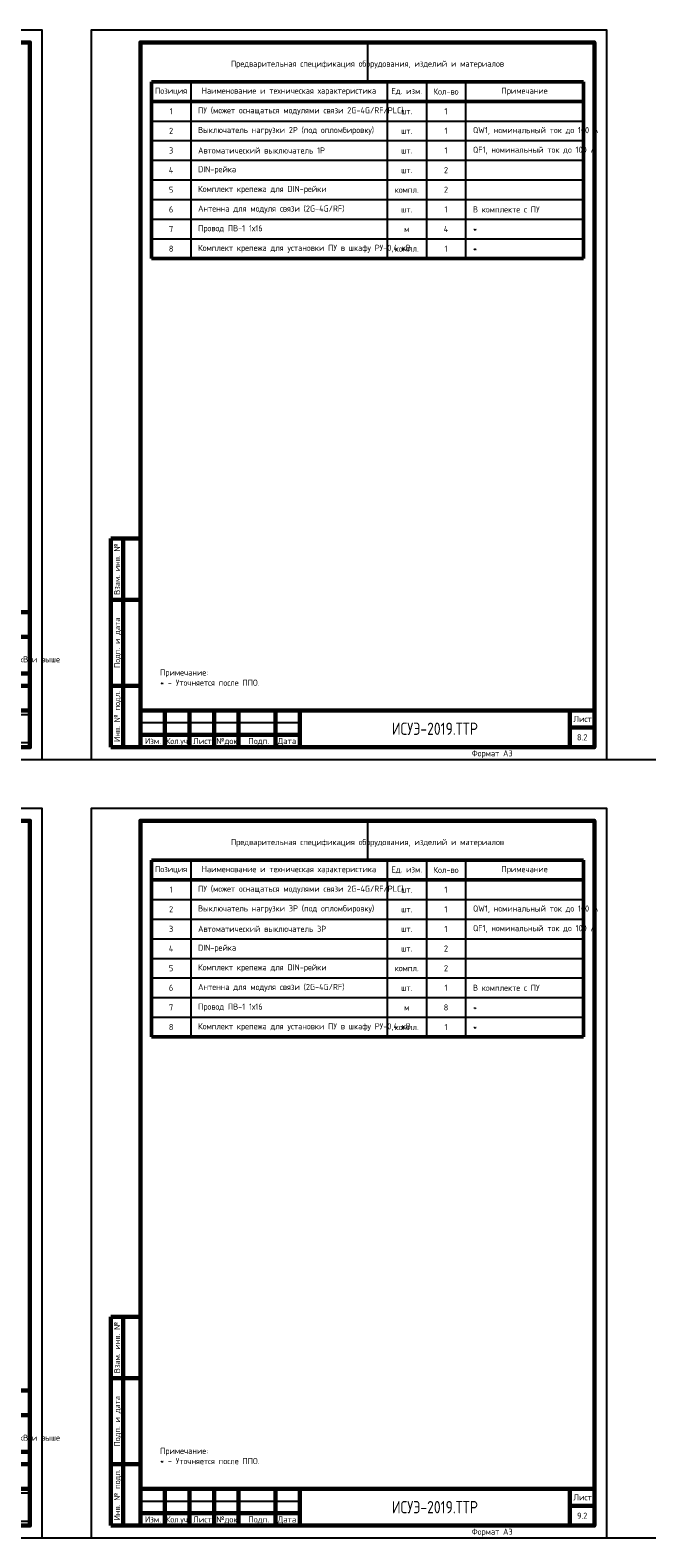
# Model space of a CAD drawing. Header units: millimetres. Extents: x -110 to 4101, y -10868 to 110.
# Tile 69 of 90: x 425 to 680, y -2843 to -2229. Entities that reach past the tile are written whole.
import ezdxf
from ezdxf.enums import TextEntityAlignment as Align

# ---------------------------------------------------------------- set-up
doc = ezdxf.new("R2010")
doc.units = ezdxf.units.MM
doc.layers.add('01.Вспомогательный_слой', color=1, linetype='Continuous', plot=False)
doc.layers.add('Формат', color=7, linetype='Continuous', lineweight=25)
doc.layers.add('Формат @ 1', color=7, linetype='Continuous', lineweight=25)
doc.styles.add('Формат', font='isocpeur.ttf')
doc.styles.add('ЭП', font='GOST.TTF')
picture_1 = doc.add_image_def('image3.png', size_in_pixel=(587, 136))

# ---------------------------------------------------------------- blocks, each defined once
blk = doc.blocks.new('*U75')
at = {"layer": 'Формат', "color": 7, "linetype": 'Continuous', "lineweight": 60}
for p, q in [((-205, 150), (-190, 150)), ((-205, 150), (-205, 85)), ((-200, 150), (-200, 85)), ((-200, 140), (-190, 140)), ((-200, 125), (-190, 125)), ((-200, 105), (-190, 105)), ((-205, 85), (-197, 85)), ((-202, 85), (-190, 85)), ((-202, 85), (-202, 0)), ((-197, 85), (-197, 0)), ((-202, 60), (-190, 60)), ((20, 55), (205, 55)), ((20, 55), (20, 0)), ((30, 55), (30, 30)), ((40, 55), (40, 0)), ((50, 55), (50, 30)), ((60, 55), (60, 0)), ((75, 55), (75, 0)), ((85, 55), (85, 0)), ((85, 45), (205, 45)), ((20, 35), (85, 35)), ((-202, 25), (-190, 25)), ((20, 30), (205, 30)), ((155, 30), (155, 0)), ((155, 25), (205, 25)), ((170, 30), (170, 15)), ((185, 30), (185, 15)), ((85, 15), (205, 15)), ((-202, 0), (-190, 0))]:
    blk.add_line(p, q, dxfattribs=at)
at = {"layer": 'Формат', "color": 7, "linetype": 'Continuous', "lineweight": 25}
for p, q in [((-195, 150), (-195, 85)), ((20, 50), (85, 50)), ((20, 45), (85, 45)), ((20, 40), (85, 40)), ((20, 25), (85, 25)), ((20, 20), (85, 20)), ((20, 15), (85, 15)), ((20, 10), (85, 10)), ((20, 5), (85, 5))]:
    blk.add_line(p, q, dxfattribs=at)
blk.add_lwpolyline([(-210, -5), (210, -5), (210, 292), (-210, 292)], close=True, dxfattribs=at)
at = {"layer": 'Формат', "color": 7, "linetype": 'Continuous', "lineweight": 60}
blk.add_lwpolyline([(-190, 0), (205, 0), (205, 287), (-190, 287)], close=True, dxfattribs=at)
at = {"layer": 'Формат', "color": 7, "linetype": 'Continuous', "lineweight": 25, "style": 'ЭП'}
blk.add_text('Согласовано', height=2.5, rotation=90, dxfattribs=at).set_placement((-202.5, 86), align=Align.MIDDLE_LEFT)
for s, p in [('Взам. инв. №', (-199.5, 72.5)), ('Подп. и дата', (-199.5, 42.5)), ('Инв. № подл.', (-199.5, 12.5))]:
    blk.add_text(s, height=2.5, rotation=90, dxfattribs=at).set_placement(p, align=Align.MIDDLE_CENTER)
for s, p in [('Изм.', (21.81, 31.25)), ('Кол.уч.', (30.38, 31.25)), ('Лист', (41.54, 31.25)), ('№док.', (50.89, 31.24)), ('Подп.', (63.99, 31.25)), ('Дата', (75.95, 31.25)), ('Стадия', (157.47, 26.25)), ('Лист', (173.99, 26.25)), ('Листов', (188.99, 26.25))]:
    blk.add_text(s, height=2.5, dxfattribs=at).set_placement(p)
at = {"layer": 'Формат', "color": 7, "linetype": 'Continuous', "lineweight": 25, "style": 'ЭП', "flags": 8}
for tag, p in [('СОГЛ_ФИО_1', (-197.5, 106)), ('СОГЛ_ФИО_2', (-192.5, 106)), ('СОГЛ_ДОЛЖ_1', (-197.5, 86)), ('СОГЛ_ДОЛЖ_2', (-192.5, 86))]:
    blk.add_attdef(tag, text='', height=2.5, rotation=90, dxfattribs=at).set_placement(p, align=Align.MIDDLE_LEFT)
for tag, height, p in [('ОБОЗНАЧЕНИЕ', 5, (145, 50)), ('ОБЪЕКТ', 2.5, (145, 37.5)), ('НАИМЕНОВАНИЕ', 2.5, (120, 22.5)), ('Стадия', 2.5, (162.5, 20)), ('Лист', 2.5, (177.5, 20)), ('Листов', 2.5, (195, 20)), ('НАИМ_ИЗОБРАЖЕНИЙ', 2.5, (120, 7.5))]:
    blk.add_attdef(tag, text='', height=height, dxfattribs=at).set_placement(p, align=Align.MIDDLE_CENTER)
for tag, p in [('изм.№', (21, 37.5)), ('изм.уч.', (31, 37.5)), ('изм.лист', (41, 37.5)), ('изм.№_док.', (50.5, 37.5)), ('изм_дата', (76, 37.5)), ('Должн_1', (21, 27.5)), ('ФИО_1', (41, 27.5)), ('дата_1', (76, 27.5)), ('ДОЛЖН_2', (21, 22.5)), ('Должн_3', (21, 17.5)), ('ФИО_2', (41, 22.5)), ('ФИО_3', (41, 17.5)), ('дата_2', (76, 22.5)), ('дата_3', (76, 17.5)), ('ДОЛЖН_4', (21, 12.5)), ('ФИО_4', (41, 12.5)), ('дата_4', (76, 12.5)), ('ДОЛЖН_5', (21, 7.5)), ('ФИО_5', (41, 7.5)), ('дата_5', (76, 7.5)), ('ДОЛЖН_6', (21, 2.5)), ('ФИО_6', (41, 2.5)), ('дата_6', (76, 2.5)), ('ФОРМ.ЛИСТА', (155, -2.5))]:
    blk.add_attdef(tag, text='', height=2.5, dxfattribs=at).set_placement(p, align=Align.MIDDLE_LEFT)
blk.add_attdef('N_ИНВ', text='', height=2.5, rotation=90, dxfattribs=at).set_placement((-193.5, 12.5), align=Align.MIDDLE_CENTER)
at = {"ltscale": 0.2}
image = blk.add_image(picture_1, insert=(155, 1.71), size_in_units=(50, 11.58), dxfattribs=at)
image.dxf.flags = 7
blk = doc.blocks.new('*T61')
at = {"color": 0, "linetype": 'ByBlock', "lineweight": 50, "ltscale": 0.2, "transparency": 16777216}
for p, q in [((0, 0), (176, 0)), ((0, 0), (0, -72)), ((176, 0), (176, -72)), ((0, -8), (176, -8)), ((0, -72), (176, -72))]:
    blk.add_line(p, q, dxfattribs=at)
at = {"color": 0, "linetype": 'ByBlock', "ltscale": 0.2, "transparency": 16777216}
for p, q in [((16, 0), (16, -72)), ((96, 0), (96, -72)), ((112, 0), (112, -72)), ((128, 0), (128, -72)), ((0, -16), (176, -16)), ((0, -24), (176, -24)), ((0, -32), (176, -32)), ((0, -40), (176, -40)), ((0, -48), (176, -48)), ((0, -56), (176, -56)), ((0, -64), (176, -64))]:
    blk.add_line(p, q, dxfattribs=at)
at = {"color": 0, "ltscale": 0.2, "transparency": 16777216, "char_height": 2.5, "style": 'ЭП'}
for s, insert, width, attachment_point in [('{\\fGOST type A|b1|i0|c204|p34;Позиция}', (8, -4), 10, 5), ('{\\fGOST type A|b1|i0|c204|p34;Наименование и техническая характеристика}', (56, -4), 74, 5), ('{\\fGOST type A|b1|i0|c204|p34;Ед. изм.}', (104, -4), 10, 5), ('{\\fGOST type A|b1|i0|c204|p34;Кол-во}', (120, -4), 10, 5), ('{\\fGOST type A|b1|i0|c204|p34;Примечание}', (152, -4), 42, 5), ('1', (8, -12), 10, 5), ('ПУ (может оснащаться модулями связи 2G-4G/RF/PLC)', (19, -12), 74, 4), ('шт.', (104, -12), 10, 5), ('1', (120, -12), 10, 5), ('2', (8, -20), 10, 5), ('Выключатель нагрузки 2P (под опломбировку)', (19, -20), 74, 4), ('QW1, номинальный ток до 100 А', (131, -20), 42, 4), ('шт.', (104, -20), 10, 5), ('1', (120, -20), 10, 5), ('QF1, номинальный ток до 100 А', (131, -28), 42, 4), ('3', (8, -28), 10, 5), ('{\\C256;Автоматический выключатель 1P}', (19, -28), 74, 4), ('шт.', (104, -28), 10, 5), ('1', (120, -28), 10, 5), ('4', (8, -36), 10, 5), ('DIN-рейка', (19, -36), 74, 4), ('шт.', (104, -36), 10, 5), ('2', (120, -36), 10, 5), ('5', (8, -44), 10, 5), ('Комплект крепежа для DIN-рейки', (19, -44), 74, 4), ('2', (120, -44), 10, 5), ('компл.', (104, -44), 10, 5), ('6', (8, -52), 10, 5), ('Антенна для модуля связи (2G-4G/RF)', (19, -52), 74, 4), ('шт.', (104, -52), 10, 5), ('1', (120, -52), 10, 5), ('В комплекте с ПУ', (131, -52), 42, 4), ('7', (8, -60), 10, 5), ('Провод ПВ-1 1х16', (19, -60), 74, 4), ('м', (104, -60), 10, 5), ('4', (120, -60), 10, 5), ('*', (131, -60), 42, 4), ('8', (8, -68), 10, 5), ('Комплект крепежа для установки ПУ в шкафу РУ-0,4 кВ', (19, -68), 74, 4), ('компл.', (104, -68), 10, 5), ('1', (120, -68), 10, 5), ('*', (131, -68), 42, 4)]:
    blk.add_mtext(s, dxfattribs=dict(at, insert=insert, width=width, attachment_point=attachment_point))
blk = doc.blocks.new('*U77')
at = {"layer": 'Формат', "color": 7, "linetype": 'Continuous', "lineweight": 60}
for p, q in [((8, 85), (20, 85)), ((8, 85), (8, 0)), ((13, 85), (13, 0)), ((8, 60), (20, 60)), ((8, 25), (20, 25)), ((20, 15), (205, 15)), ((20, 15), (20, 0)), ((30, 15), (30, 0)), ((40, 15), (40, 0)), ((50, 15), (50, 0)), ((60, 15), (60, 0)), ((75, 15), (75, 0)), ((85, 15), (85, 0)), ((195, 15), (195, 0)), ((195, 8), (205, 8)), ((8, 0), (20, 0)), ((20, 5), (85, 5))]:
    blk.add_line(p, q, dxfattribs=at)
at = {"layer": 'Формат', "color": 7, "linetype": 'Continuous', "lineweight": 25}
blk.add_line((20, 10), (85, 10), dxfattribs=at)
blk.add_lwpolyline([(0, -5), (210, -5), (210, 292), (0, 292)], close=True, dxfattribs=at)
at = {"layer": 'Формат', "color": 7, "linetype": 'Continuous', "lineweight": 60}
blk.add_lwpolyline([(20, 0), (205, 0), (205, 287), (20, 287)], close=True, dxfattribs=at)
at = {"layer": 'Формат', "color": 7, "linetype": 'Continuous', "lineweight": 25, "style": 'ЭП'}
for s, p in [('Взам. инв. №', (10.5, 72.5)), ('Подп. и дата', (10.5, 42.5)), ('Инв. № подл.', (10.5, 12.5))]:
    blk.add_text(s, height=2.5, rotation=90, dxfattribs=at).set_placement(p, align=Align.MIDDLE_CENTER)
at = {"layer": 'Формат', "color": 7, "linetype": 'Continuous', "lineweight": 25, "style": 'Формат'}
for s, p in [('Лист', (196.38, 10.25)), ('Изм.', (21.81, 1.25)), ('Лист', (41.54, 1.25)), ('№док.', (50.89, 1.25)), ('Подп.', (63.99, 1.25)), ('Дата', (75.95, 1.25))]:
    blk.add_text(s, height=2.5, dxfattribs=at).set_placement(p)
at = {"layer": 'Формат', "color": 7, "linetype": 'Continuous', "lineweight": 25, "style": 'Формат', "width": 0.9}
blk.add_text('Кол.уч.', height=2.5, dxfattribs=at).set_placement((30.38, 1.25))
at = {"layer": 'Формат', "color": 7, "linetype": 'Continuous', "lineweight": 25, "style": 'ЭП', "flags": 8}
blk.add_attdef('N_ИНВ', text='', height=2.5, rotation=90, dxfattribs=at).set_placement((16.5, 12.5), align=Align.MIDDLE_CENTER)
for tag, p in [('изм.№', (21, 7.5)), ('изм.уч.', (31, 7.5)), ('изм.лист', (41, 7.5)), ('изм.№_док.', (50.5, 7.5)), ('изм_дата', (76, 7.5)), ('ФОРМ.ЛИСТА', (155, -2.5))]:
    blk.add_attdef(tag, text='', height=2.5, dxfattribs=at).set_placement(p, align=Align.MIDDLE_LEFT)
for tag, height, p in [('ОБОЗНАЧЕНИЕ', 5, (140, 7.5)), ('Лист', 2.5, (200, 4))]:
    blk.add_attdef(tag, text='', height=height, dxfattribs=at).set_placement(p, align=Align.MIDDLE_CENTER)
blk = doc.blocks.new('*T62')
at = {"color": 0, "linetype": 'ByBlock', "lineweight": 50, "ltscale": 0.2, "transparency": 16777216}
for p, q in [((0, 0), (176, 0)), ((0, 0), (0, -72)), ((176, 0), (176, -72)), ((0, -8), (176, -8)), ((0, -72), (176, -72))]:
    blk.add_line(p, q, dxfattribs=at)
at = {"color": 0, "linetype": 'ByBlock', "ltscale": 0.2, "transparency": 16777216}
for p, q in [((16, 0), (16, -72)), ((96, 0), (96, -72)), ((112, 0), (112, -72)), ((128, 0), (128, -72)), ((0, -16), (176, -16)), ((0, -24), (176, -24)), ((0, -32), (176, -32)), ((0, -40), (176, -40)), ((0, -48), (176, -48)), ((0, -56), (176, -56)), ((0, -64), (176, -64))]:
    blk.add_line(p, q, dxfattribs=at)
at = {"color": 0, "ltscale": 0.2, "transparency": 16777216, "char_height": 2.5, "style": 'ЭП'}
for s, insert, width, attachment_point in [('{\\fGOST type A|b1|i0|c204|p34;Позиция}', (8, -4), 10, 5), ('{\\fGOST type A|b1|i0|c204|p34;Наименование и техническая характеристика}', (56, -4), 74, 5), ('{\\fGOST type A|b1|i0|c204|p34;Ед. изм.}', (104, -4), 10, 5), ('{\\fGOST type A|b1|i0|c204|p34;Кол-во}', (120, -4), 10, 5), ('{\\fGOST type A|b1|i0|c204|p34;Примечание}', (152, -4), 42, 5), ('1', (8, -12), 10, 5), ('ПУ (может оснащаться модулями связи 2G-4G/RF/PLC)', (19, -12), 74, 4), ('шт.', (104, -12), 10, 5), ('1', (120, -12), 10, 5), ('2', (8, -20), 10, 5), ('Выключатель нагрузки 3P (под опломбировку)', (19, -20), 74, 4), ('QW1, номинальный ток до 100 А', (131, -20), 42, 4), ('шт.', (104, -20), 10, 5), ('1', (120, -20), 10, 5), ('QF1, номинальный ток до 100 А', (131, -28), 42, 4), ('3', (8, -28), 10, 5), ('Автоматический выключатель 3P', (19, -28), 74, 4), ('шт.', (104, -28), 10, 5), ('1', (120, -28), 10, 5), ('4', (8, -36), 10, 5), ('DIN-рейка', (19, -36), 74, 4), ('шт.', (104, -36), 10, 5), ('2', (120, -36), 10, 5), ('5', (8, -44), 10, 5), ('Комплект крепежа для DIN-рейки', (19, -44), 74, 4), ('2', (120, -44), 10, 5), ('компл.', (104, -44), 10, 5), ('6', (8, -52), 10, 5), ('Антенна для модуля связи (2G-4G/RF)', (19, -52), 74, 4), ('шт.', (104, -52), 10, 5), ('1', (120, -52), 10, 5), ('В комплекте с ПУ', (131, -52), 42, 4), ('7', (8, -60), 10, 5), ('Провод ПВ-1 1х16', (19, -60), 74, 4), ('м', (104, -60), 10, 5), ('8', (120, -60), 10, 5), ('*', (131, -60), 42, 4), ('8', (8, -68), 10, 5), ('Комплект крепежа для установки ПУ в шкафу РУ-0,4 кВ', (19, -68), 74, 4), ('компл.', (104, -68), 10, 5), ('1', (120, -68), 10, 5), ('*', (131, -68), 42, 4)]:
    blk.add_mtext(s, dxfattribs=dict(at, insert=insert, width=width, attachment_point=attachment_point))

msp = doc.modelspace()

# ---------------------------------------------------------------- linework, layer by layer
at = {"layer": '01.Вспомогательный_слой', "ltscale": 0.2}
for points in [[(562.5, -2234), (562.5, -2250)], [(562.5, -2551), (562.5, -2567)]]:
    msp.add_lwpolyline(points, dxfattribs=at)
at = {"layer": '01.Вспомогательный_слой'}
for points in [[(430, -2526), (450, -2526)], [(660, -2526), (680, -2526)], [(430, -2843), (450, -2843)], [(660, -2843), (680, -2843)]]:
    msp.add_lwpolyline(points, dxfattribs=at)

# ---------------------------------------------------------------- block references
for name, p in [('*T61', (474.5, -2250)), ('*T62', (474.5, -2567))]:
    msp.add_blockref(name, p)
at = {"layer": 'Формат @ 1', "color": 0, "ltscale": 0.7}
ref = msp.add_blockref('*U75', (220, -2521), dxfattribs=at)
ref.add_attrib('ОБОЗНАЧЕНИЕ', 'ИСУЭ-2019.ТТР', dxfattribs={"layer": 'Формат', "color": 7, "linetype": 'Continuous', "lineweight": 25, "height": 5, "style": 'ЭП', "flags": 8}).set_placement((365, -2471), align=Align.MIDDLE_CENTER)
ref.add_attrib('Стадия', 'П', dxfattribs={"layer": 'Формат', "color": 7, "linetype": 'Continuous', "lineweight": 25, "height": 2.5, "style": 'ЭП', "flags": 8}).set_placement((382.5, -2501), align=Align.MIDDLE_CENTER)
ref.add_attrib('Лист', '8.1', dxfattribs={"layer": 'Формат', "color": 7, "linetype": 'Continuous', "lineweight": 25, "height": 2.5, "style": 'ЭП', "flags": 8}).set_placement((397.5, -2501), align=Align.MIDDLE_CENTER)
ref.add_attrib('Листов', '2', dxfattribs={"layer": 'Формат', "color": 7, "linetype": 'Continuous', "lineweight": 25, "height": 2.5, "style": 'ЭП', "flags": 8}).set_placement((415, -2501), align=Align.MIDDLE_CENTER)
ref.add_attrib('ОБЪЕКТ_001', 'Альбом типовых технических решений по организации', (329.689, -2482.31), dxfattribs={"layer": 'Формат', "color": 7, "linetype": 'Continuous', "lineweight": 25, "height": 2.5, "style": 'ЭП', "flags": 8})
ref.add_attrib('НАИМЕНОВАНИЕ_001', 'Учет 0,4 кВ.', (332.054, -2497.667), dxfattribs={"layer": 'Формат', "color": 7, "linetype": 'Continuous', "lineweight": 25, "height": 2.5, "style": 'ЭП', "flags": 8})
ref.add_attrib('НАИМ_ИЗОБРАЖЕНИЙ_001', 'Однофазный ПУ,', (330.045, -2512.31), dxfattribs={"layer": 'Формат', "color": 7, "linetype": 'Continuous', "lineweight": 25, "height": 2.5, "style": 'ЭП', "flags": 8})
ref.add_attrib('Должн_1', 'Разраб.', dxfattribs={"layer": 'Формат', "color": 7, "linetype": 'Continuous', "lineweight": 25, "height": 2.5, "style": 'ЭП', "flags": 8}).set_placement((241, -2493.5), align=Align.MIDDLE_LEFT)
ref.add_attrib('ДОЛЖН_2', 'Проверил', dxfattribs={"layer": 'Формат', "color": 7, "linetype": 'Continuous', "lineweight": 25, "height": 2.5, "style": 'ЭП', "flags": 8}).set_placement((241, -2498.5), align=Align.MIDDLE_LEFT)
ref.add_attrib('дата_1', '02.19', dxfattribs={"layer": 'Формат', "color": 7, "linetype": 'Continuous', "lineweight": 25, "height": 2.5, "style": 'ЭП', "flags": 8}).set_placement((296, -2493.5), align=Align.MIDDLE_LEFT)
ref.add_attrib('дата_2', '02.19', dxfattribs={"layer": 'Формат', "color": 7, "linetype": 'Continuous', "lineweight": 25, "height": 2.5, "style": 'ЭП', "flags": 8}).set_placement((296, -2498.5), align=Align.MIDDLE_LEFT)
ref.add_attrib('ФОРМ.ЛИСТА', 'Формат А3', dxfattribs={"layer": 'Формат', "color": 7, "linetype": 'Continuous', "lineweight": 25, "height": 2.5, "style": 'ЭП', "flags": 8}).set_placement((375, -2523.5), align=Align.MIDDLE_LEFT)
ref.add_attrib('ОБЪЕКТ_002', 'систем учета электроэнергии на присоединениях напряжением 0,4 кВ и выше', (314.554, -2486.477), dxfattribs={"layer": 'Формат', "color": 7, "linetype": 'Continuous', "lineweight": 25, "height": 2.5, "style": 'ЭП'})
ref.add_attrib('НАИМЕНОВАНИЕ_002', 'ТТР №8', (335, -2501.833), dxfattribs={"layer": 'Формат', "color": 7, "linetype": 'Continuous', "lineweight": 25, "height": 2.5, "style": 'ЭП'})
ref.add_attrib('НАИМ_ИЗОБРАЖЕНИЙ_002', 'устанавливаемый в РУ-0,4 кВ', (320.803, -2516.477), dxfattribs={"layer": 'Формат', "color": 7, "linetype": 'Continuous', "lineweight": 25, "height": 2.5, "style": 'ЭП'})
at = {"layer": 'Формат @ 1', "ltscale": 0.7}
for p, values in [((450, -2521), {'ОБОЗНАЧЕНИЕ': 'ИСУЭ-2019.ТТР', 'Лист': '8.2', 'ФОРМ.ЛИСТА': 'Формат А3'}), ((450, -2838), {'ОБОЗНАЧЕНИЕ': 'ИСУЭ-2019.ТТР', 'Лист': '9.2', 'ФОРМ.ЛИСТА': 'Формат А3'})]:
    msp.add_blockref('*U77', p, dxfattribs=at).add_auto_attribs(values)
at = {"layer": 'Формат @ 1', "color": 0, "ltscale": 0.7}
ref = msp.add_blockref('*U75', (220, -2838), dxfattribs=at)
ref.add_attrib('ОБОЗНАЧЕНИЕ', 'ИСУЭ-2019.ТТР', dxfattribs={"layer": 'Формат', "color": 7, "linetype": 'Continuous', "lineweight": 25, "height": 5, "style": 'ЭП', "flags": 8}).set_placement((365, -2788), align=Align.MIDDLE_CENTER)
ref.add_attrib('Стадия', 'П', dxfattribs={"layer": 'Формат', "color": 7, "linetype": 'Continuous', "lineweight": 25, "height": 2.5, "style": 'ЭП', "flags": 8}).set_placement((382.5, -2818), align=Align.MIDDLE_CENTER)
ref.add_attrib('Лист', '9.1', dxfattribs={"layer": 'Формат', "color": 7, "linetype": 'Continuous', "lineweight": 25, "height": 2.5, "style": 'ЭП', "flags": 8}).set_placement((397.5, -2818), align=Align.MIDDLE_CENTER)
ref.add_attrib('Листов', '2', dxfattribs={"layer": 'Формат', "color": 7, "linetype": 'Continuous', "lineweight": 25, "height": 2.5, "style": 'ЭП', "flags": 8}).set_placement((415, -2818), align=Align.MIDDLE_CENTER)
ref.add_attrib('ОБЪЕКТ_001', 'Альбом типовых технических решений по организации', (329.689, -2799.31), dxfattribs={"layer": 'Формат', "color": 7, "linetype": 'Continuous', "lineweight": 25, "height": 2.5, "style": 'ЭП', "flags": 8})
ref.add_attrib('НАИМЕНОВАНИЕ_001', 'Учет 0,4 кВ.', (332.054, -2814.667), dxfattribs={"layer": 'Формат', "color": 7, "linetype": 'Continuous', "lineweight": 25, "height": 2.5, "style": 'ЭП', "flags": 8})
ref.add_attrib('НАИМ_ИЗОБРАЖЕНИЙ_001', 'Трехфазный ПУ,', (330.045, -2829.31), dxfattribs={"layer": 'Формат', "color": 7, "linetype": 'Continuous', "lineweight": 25, "height": 2.5, "style": 'ЭП', "flags": 8})
ref.add_attrib('Должн_1', 'Разраб.', dxfattribs={"layer": 'Формат', "color": 7, "linetype": 'Continuous', "lineweight": 25, "height": 2.5, "style": 'ЭП', "flags": 8}).set_placement((241, -2810.5), align=Align.MIDDLE_LEFT)
ref.add_attrib('ДОЛЖН_2', 'Проверил', dxfattribs={"layer": 'Формат', "color": 7, "linetype": 'Continuous', "lineweight": 25, "height": 2.5, "style": 'ЭП', "flags": 8}).set_placement((241, -2815.5), align=Align.MIDDLE_LEFT)
ref.add_attrib('дата_1', '02.19', dxfattribs={"layer": 'Формат', "color": 7, "linetype": 'Continuous', "lineweight": 25, "height": 2.5, "style": 'ЭП', "flags": 8}).set_placement((296, -2810.5), align=Align.MIDDLE_LEFT)
ref.add_attrib('дата_2', '02.19', dxfattribs={"layer": 'Формат', "color": 7, "linetype": 'Continuous', "lineweight": 25, "height": 2.5, "style": 'ЭП', "flags": 8}).set_placement((296, -2815.5), align=Align.MIDDLE_LEFT)
ref.add_attrib('ФОРМ.ЛИСТА', 'Формат А3', dxfattribs={"layer": 'Формат', "color": 7, "linetype": 'Continuous', "lineweight": 25, "height": 2.5, "style": 'ЭП', "flags": 8}).set_placement((375, -2840.5), align=Align.MIDDLE_LEFT)
ref.add_attrib('ОБЪЕКТ_002', 'систем учета электроэнергии на присоединениях напряжением 0,4 кВ и выше', (314.554, -2803.477), dxfattribs={"layer": 'Формат', "color": 7, "linetype": 'Continuous', "lineweight": 25, "height": 2.5, "style": 'ЭП'})
ref.add_attrib('НАИМЕНОВАНИЕ_002', 'ТТР №9', (335, -2818.833), dxfattribs={"layer": 'Формат', "color": 7, "linetype": 'Continuous', "lineweight": 25, "height": 2.5, "style": 'ЭП'})
ref.add_attrib('НАИМ_ИЗОБРАЖЕНИЙ_002', 'устанавливаемый в РУ-0,4 кВ', (320.803, -2833.477), dxfattribs={"layer": 'Формат', "color": 7, "linetype": 'Continuous', "lineweight": 25, "height": 2.5, "style": 'ЭП'})

# ---------------------------------------------------------------- texts
at = {"char_height": 2.5, "style": 'ЭП'}
for s, insert, width, attachment_point in [('Предварительная спецификация оборудования, изделий и материалов', (562.5, -2243), 176, 5), ('Примечание:\\P* - Уточняется после ППО.', (478, -2496), 169, 7), ('Предварительная спецификация оборудования, изделий и материалов', (562.5, -2560), 176, 5), ('Примечание:\\P* - Уточняется после ППО.', (478, -2813), 169, 7)]:
    msp.add_mtext(s, dxfattribs=dict(at, insert=insert, width=width, attachment_point=attachment_point))

doc.saveas('drawing.dxf')
